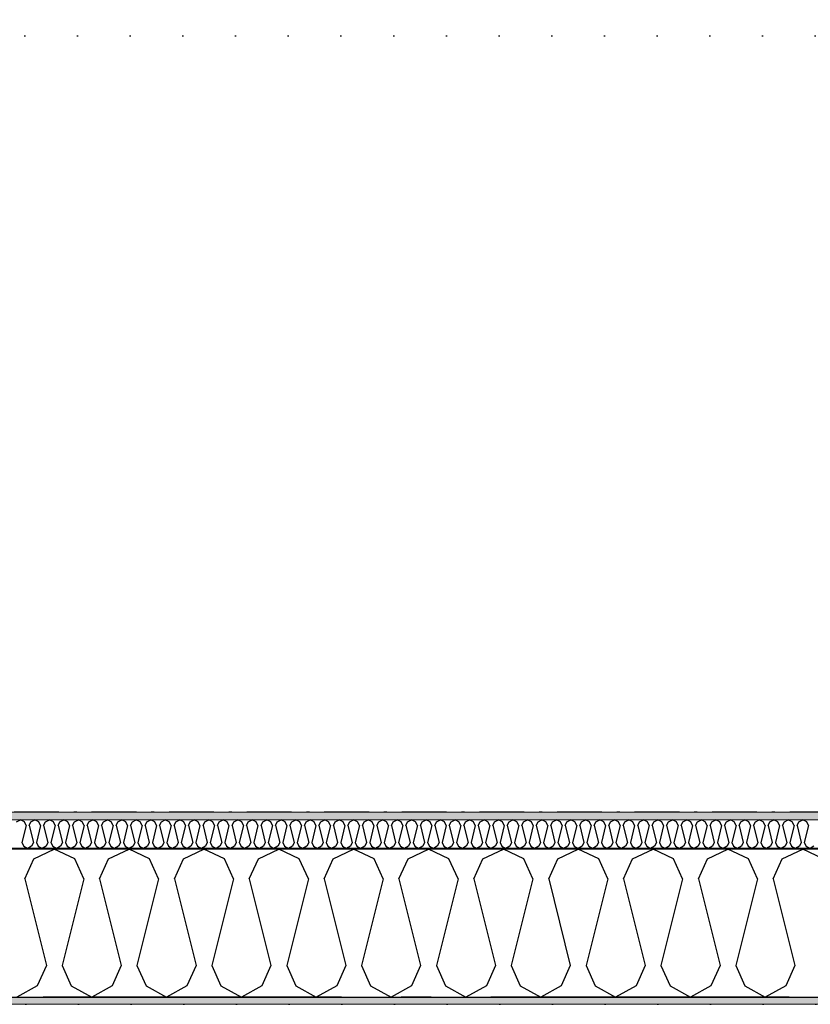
# Model space of a CAD drawing. Header units: millimetres. Extents: x -150 to 340869, y -1115 to 365939.
# Tile 44 of 193: x 291495 to 292821, y 347759 to 349408. Entities that reach past the tile are written whole.
import ezdxf
from ezdxf.enums import TextEntityAlignment as Align

# ---------------------------------------------------------------- set-up
doc = ezdxf.new("R2010")
doc.units = ezdxf.units.MM
doc.header["$LTSCALE"] = 0.5
doc.header["$MEASUREMENT"] = 0
for name, pattern in [('Akselinje', [1500, 1000, -200, 100, -200]), ('Over snittplan', [260, 150, -50, 10, -50]), ('PLINE', [0]), ('Tett prikk', [176.388884, 0, -176.388884])]:
    doc.linetypes.add(name, pattern=pattern)
for name, color, linetype in [('232- Ikke-bærende yttervegger (Skravur)(Nye konstruksjoner)', 7, 'Continuous'), ('232- Ikke-bærende yttervegger(Nye konstruksjoner)', 7, 'Continuous'), ('255- Gulvoverflate(Nye konstruksjoner)', 7, 'Continuous'), ('26-- Yttertak(Nye konstruksjoner)', 7, 'Continuous'), ('82-- Modullinjer(Nye konstruksjoner)', 7, 'Continuous')]:
    doc.layers.add(name, color=color, linetype=linetype)
doc.layers.add('235- Utvendig kledning og overflate(Nye konstruksjoner)', color=7, linetype='Continuous', lineweight=0)
doc.layers.add('236- Innvendig kledning og overflate(Nye konstruksjoner)', color=7, linetype='Continuous', lineweight=0)
doc.styles.add('GENERATED_STYLE_4', font='arial.ttf')
pattern_1 = [(0, (0, 0), (0, 43.30127), [0, -25]), (0, (12.5, 21.65), (0, 43.30127), [0, -25])]

# ---------------------------------------------------------------- blocks, each defined once
blk = doc.blocks.new('*X18')
at = {"layer": '232- Ikke-bærende yttervegger (Skravur)(Nye konstruksjoner)', "linetype": 'PLINE'}
for p, q in [((291490, 348064.5), (291496.7, 348067.7)), ((291503.3, 348064.5), (291496.7, 348067.7)), ((291514.3, 348064.5), (291521, 348067.7)), ((291527.6, 348064.5), (291521, 348067.7)), ((291538.6, 348064.5), (291545.2, 348067.7)), ((291551.9, 348064.5), (291545.2, 348067.7)), ((291562.9, 348064.5), (291569.5, 348067.7)), ((291576.2, 348064.5), (291569.5, 348067.7)), ((291587.2, 348064.5), (291593.8, 348067.7)), ((291600.4, 348064.5), (291593.8, 348067.7)), ((291611.5, 348064.5), (291618.1, 348067.7)), ((291624.7, 348064.5), (291618.1, 348067.7)), ((291635.7, 348064.5), (291642.4, 348067.7)), ((291649, 348064.5), (291642.4, 348067.7)), ((291660, 348064.5), (291666.6, 348067.7)), ((291673.3, 348064.5), (291666.6, 348067.7)), ((291684.3, 348064.5), (291690.9, 348067.7)), ((291697.6, 348064.5), (291690.9, 348067.7)), ((291708.6, 348064.5), (291715.2, 348067.7)), ((291721.8, 348064.5), (291715.2, 348067.7)), ((291732.9, 348064.5), (291739.5, 348067.7)), ((291746.1, 348064.5), (291739.5, 348067.7)), ((291757.1, 348064.5), (291763.8, 348067.7)), ((291770.4, 348064.5), (291763.8, 348067.7)), ((291781.4, 348064.5), (291788.1, 348067.7)), ((291794.7, 348064.5), (291788.1, 348067.7)), ((291805.7, 348064.5), (291812.3, 348067.7)), ((291819, 348064.5), (291812.3, 348067.7)), ((291830, 348064.5), (291836.6, 348067.7)), ((291843.2, 348064.5), (291836.6, 348067.7)), ((291854.3, 348064.5), (291860.9, 348067.7)), ((291867.5, 348064.5), (291860.9, 348067.7)), ((291878.5, 348064.5), (291885.2, 348067.7)), ((291891.8, 348064.5), (291885.2, 348067.7)), ((291902.8, 348064.5), (291909.5, 348067.7)), ((291916.1, 348064.5), (291909.5, 348067.7)), ((291927.1, 348064.5), (291933.7, 348067.7)), ((291940.4, 348064.5), (291933.7, 348067.7)), ((291951.4, 348064.5), (291958, 348067.7)), ((291964.7, 348064.5), (291958, 348067.7)), ((291975.7, 348064.5), (291982.3, 348067.7)), ((291988.9, 348064.5), (291982.3, 348067.7)), ((292000, 348064.5), (292006.6, 348067.7)), ((292013.2, 348064.5), (292006.6, 348067.7)), ((292024.2, 348064.5), (292030.9, 348067.7)), ((292037.5, 348064.5), (292030.9, 348067.7)), ((292048.5, 348064.5), (292055.1, 348067.7)), ((292061.8, 348064.5), (292055.1, 348067.7)), ((292072.8, 348064.5), (292079.4, 348067.7)), ((292086.1, 348064.5), (292079.4, 348067.7)), ((292097.1, 348064.5), (292103.7, 348067.7)), ((292110.3, 348064.5), (292103.7, 348067.7)), ((292121.4, 348064.5), (292128, 348067.7)), ((292134.6, 348064.5), (292128, 348067.7)), ((292145.6, 348064.5), (292152.3, 348067.7)), ((292158.9, 348064.5), (292152.3, 348067.7)), ((292169.9, 348064.5), (292176.6, 348067.7)), ((292183.2, 348064.5), (292176.6, 348067.7)), ((292194.2, 348064.5), (292200.8, 348067.7)), ((292207.5, 348064.5), (292200.8, 348067.7)), ((292218.5, 348064.5), (292225.1, 348067.7)), ((292231.7, 348064.5), (292225.1, 348067.7)), ((292242.8, 348064.5), (292249.4, 348067.7)), ((292256, 348064.5), (292249.4, 348067.7)), ((292267, 348064.5), (292273.7, 348067.7)), ((292280.3, 348064.5), (292273.7, 348067.7)), ((292291.3, 348064.5), (292298, 348067.7)), ((292304.6, 348064.5), (292298, 348067.7)), ((292315.6, 348064.5), (292322.2, 348067.7)), ((292328.9, 348064.5), (292322.2, 348067.7)), ((292339.9, 348064.5), (292346.5, 348067.7)), ((292353.2, 348064.5), (292346.5, 348067.7)), ((292364.2, 348064.5), (292370.8, 348067.7)), ((292377.4, 348064.5), (292370.8, 348067.7)), ((292388.5, 348064.5), (292395.1, 348067.7)), ((292401.7, 348064.5), (292395.1, 348067.7)), ((292412.7, 348064.5), (292419.4, 348067.7)), ((292426, 348064.5), (292419.4, 348067.7)), ((292437, 348064.5), (292443.6, 348067.7)), ((292450.3, 348064.5), (292443.6, 348067.7)), ((292461.3, 348064.5), (292467.9, 348067.7)), ((292474.6, 348064.5), (292467.9, 348067.7)), ((292485.6, 348064.5), (292492.2, 348067.7)), ((292498.8, 348064.5), (292492.2, 348067.7)), ((292509.9, 348064.5), (292516.5, 348067.7)), ((292523.1, 348064.5), (292516.5, 348067.7)), ((292534.1, 348064.5), (292540.8, 348067.7)), ((292547.4, 348064.5), (292540.8, 348067.7)), ((292558.4, 348064.5), (292565.1, 348067.7)), ((292571.7, 348064.5), (292565.1, 348067.7)), ((292582.7, 348064.5), (292589.3, 348067.7)), ((292596, 348064.5), (292589.3, 348067.7)), ((292607, 348064.5), (292613.6, 348067.7)), ((292620.2, 348064.5), (292613.6, 348067.7)), ((292631.3, 348064.5), (292637.9, 348067.7)), ((292644.5, 348064.5), (292637.9, 348067.7)), ((292655.5, 348064.5), (292662.2, 348067.7)), ((292668.8, 348064.5), (292662.2, 348067.7)), ((292679.8, 348064.5), (292686.5, 348067.7)), ((292693.1, 348064.5), (292686.5, 348067.7)), ((292704.1, 348064.5), (292710.7, 348067.7)), ((292717.4, 348064.5), (292710.7, 348067.7)), ((292728.4, 348064.5), (292735, 348067.7)), ((292741.7, 348064.5), (292735, 348067.7)), ((292752.7, 348064.5), (292759.3, 348067.7)), ((292765.9, 348064.5), (292759.3, 348067.7)), ((292777, 348064.5), (292783.6, 348067.7)), ((292790.2, 348064.5), (292783.6, 348067.7)), ((292801.2, 348064.5), (292807.9, 348067.7)), ((292814.5, 348064.5), (292807.9, 348067.7)), ((291506.3, 348058), (291499.2, 348029.9)), ((291506.3, 348058), (291503.3, 348064.5)), ((291511.4, 348058), (291514.3, 348064.5)), ((291511.4, 348058), (291518.4, 348029.9)), ((291530.5, 348058), (291523.5, 348029.9)), ((291530.5, 348058), (291527.6, 348064.5)), ((291535.6, 348058), (291538.6, 348064.5)), ((291535.6, 348058), (291542.7, 348029.9)), ((291554.8, 348058), (291547.8, 348029.9)), ((291554.8, 348058), (291551.9, 348064.5)), ((291559.9, 348058), (291562.9, 348064.5)), ((291559.9, 348058), (291567, 348029.9)), ((291579.1, 348058), (291572.1, 348029.9)), ((291579.1, 348058), (291576.2, 348064.5)), ((291584.2, 348058), (291587.2, 348064.5)), ((291584.2, 348058), (291591.3, 348029.9)), ((291603.4, 348058), (291596.4, 348029.9)), ((291603.4, 348058), (291600.4, 348064.5)), ((291608.5, 348058), (291611.5, 348064.5)), ((291608.5, 348058), (291615.5, 348029.9)), ((291627.7, 348058), (291620.6, 348029.9)), ((291627.7, 348058), (291624.7, 348064.5)), ((291632.8, 348058), (291635.7, 348064.5)), ((291632.8, 348058), (291639.8, 348029.9)), ((291652, 348058), (291644.9, 348029.9)), ((291652, 348058), (291649, 348064.5)), ((291657.1, 348058), (291660, 348064.5)), ((291657.1, 348058), (291664.1, 348029.9)), ((291676.2, 348058), (291669.2, 348029.9)), ((291676.2, 348058), (291673.3, 348064.5)), ((291681.3, 348058), (291684.3, 348064.5)), ((291681.3, 348058), (291688.4, 348029.9)), ((291700.5, 348058), (291693.5, 348029.9)), ((291700.5, 348058), (291697.6, 348064.5)), ((291705.6, 348058), (291708.6, 348064.5)), ((291705.6, 348058), (291712.7, 348029.9)), ((291724.8, 348058), (291717.8, 348029.9)), ((291724.8, 348058), (291721.8, 348064.5)), ((291729.9, 348058), (291732.9, 348064.5)), ((291729.9, 348058), (291736.9, 348029.9)), ((291749.1, 348058), (291742, 348029.9)), ((291749.1, 348058), (291746.1, 348064.5)), ((291754.2, 348058), (291757.1, 348064.5)), ((291754.2, 348058), (291761.2, 348029.9)), ((291773.4, 348058), (291766.3, 348029.9)), ((291773.4, 348058), (291770.4, 348064.5)), ((291778.5, 348058), (291781.4, 348064.5)), ((291778.5, 348058), (291785.5, 348029.9)), ((291797.6, 348058), (291790.6, 348029.9)), ((291797.6, 348058), (291794.7, 348064.5)), ((291802.7, 348058), (291805.7, 348064.5)), ((291802.7, 348058), (291809.8, 348029.9)), ((291821.9, 348058), (291814.9, 348029.9)), ((291821.9, 348058), (291819, 348064.5)), ((291827, 348058), (291830, 348064.5)), ((291827, 348058), (291834.1, 348029.9)), ((291846.2, 348058), (291839.2, 348029.9)), ((291846.2, 348058), (291843.2, 348064.5)), ((291851.3, 348058), (291854.3, 348064.5)), ((291851.3, 348058), (291858.3, 348029.9)), ((291870.5, 348058), (291863.4, 348029.9)), ((291870.5, 348058), (291867.5, 348064.5)), ((291875.6, 348058), (291878.5, 348064.5)), ((291875.6, 348058), (291882.6, 348029.9)), ((291894.8, 348058), (291887.7, 348029.9)), ((291894.8, 348058), (291891.8, 348064.5)), ((291899.9, 348058), (291902.8, 348064.5)), ((291899.9, 348058), (291906.9, 348029.9)), ((291919, 348058), (291912, 348029.9)), ((291919, 348058), (291916.1, 348064.5)), ((291924.1, 348058), (291927.1, 348064.5)), ((291924.1, 348058), (291931.2, 348029.9)), ((291943.3, 348058), (291936.3, 348029.9)), ((291943.3, 348058), (291940.4, 348064.5)), ((291948.4, 348058), (291951.4, 348064.5)), ((291948.4, 348058), (291955.5, 348029.9)), ((291967.6, 348058), (291960.6, 348029.9)), ((291967.6, 348058), (291964.7, 348064.5)), ((291972.7, 348058), (291975.7, 348064.5)), ((291972.7, 348058), (291979.8, 348029.9)), ((291991.9, 348058), (291984.9, 348029.9)), ((291991.9, 348058), (291988.9, 348064.5)), ((291997, 348058), (292000, 348064.5)), ((291997, 348058), (292004, 348029.9)), ((292016.2, 348058), (292009.1, 348029.9)), ((292016.2, 348058), (292013.2, 348064.5)), ((292021.3, 348058), (292024.2, 348064.5)), ((292021.3, 348058), (292028.3, 348029.9)), ((292040.5, 348058), (292033.4, 348029.9)), ((292040.5, 348058), (292037.5, 348064.5)), ((292045.6, 348058), (292048.5, 348064.5)), ((292045.6, 348058), (292052.6, 348029.9)), ((292064.7, 348058), (292057.7, 348029.9)), ((292064.7, 348058), (292061.8, 348064.5)), ((292069.8, 348058), (292072.8, 348064.5)), ((292069.8, 348058), (292076.9, 348029.9)), ((292089, 348058), (292082, 348029.9)), ((292089, 348058), (292086.1, 348064.5)), ((292094.1, 348058), (292097.1, 348064.5)), ((292094.1, 348058), (292101.2, 348029.9)), ((292113.3, 348058), (292106.3, 348029.9)), ((292113.3, 348058), (292110.3, 348064.5)), ((292118.4, 348058), (292121.4, 348064.5)), ((292118.4, 348058), (292125.4, 348029.9)), ((292137.6, 348058), (292130.5, 348029.9)), ((292137.6, 348058), (292134.6, 348064.5)), ((292142.7, 348058), (292145.6, 348064.5)), ((292142.7, 348058), (292149.7, 348029.9)), ((292161.9, 348058), (292154.8, 348029.9)), ((292161.9, 348058), (292158.9, 348064.5)), ((292167, 348058), (292169.9, 348064.5)), ((292167, 348058), (292174, 348029.9)), ((292186.1, 348058), (292179.1, 348029.9)), ((292186.1, 348058), (292183.2, 348064.5)), ((292191.2, 348058), (292194.2, 348064.5)), ((292191.2, 348058), (292198.3, 348029.9)), ((292210.4, 348058), (292203.4, 348029.9)), ((292210.4, 348058), (292207.5, 348064.5)), ((292215.5, 348058), (292218.5, 348064.5)), ((292215.5, 348058), (292222.6, 348029.9)), ((292234.7, 348058), (292227.7, 348029.9)), ((292234.7, 348058), (292231.7, 348064.5)), ((292239.8, 348058), (292242.8, 348064.5)), ((292239.8, 348058), (292246.8, 348029.9)), ((292259, 348058), (292251.9, 348029.9)), ((292259, 348058), (292256, 348064.5)), ((292264.1, 348058), (292267, 348064.5)), ((292264.1, 348058), (292271.1, 348029.9)), ((292283.3, 348058), (292276.2, 348029.9)), ((292283.3, 348058), (292280.3, 348064.5)), ((292288.4, 348058), (292291.3, 348064.5)), ((292288.4, 348058), (292295.4, 348029.9)), ((292307.5, 348058), (292300.5, 348029.9)), ((292307.5, 348058), (292304.6, 348064.5)), ((292312.6, 348058), (292315.6, 348064.5)), ((292312.6, 348058), (292319.7, 348029.9)), ((292331.8, 348058), (292324.8, 348029.9)), ((292331.8, 348058), (292328.9, 348064.5)), ((292336.9, 348058), (292339.9, 348064.5)), ((292336.9, 348058), (292344, 348029.9)), ((292356.1, 348058), (292349.1, 348029.9)), ((292356.1, 348058), (292353.2, 348064.5)), ((292361.2, 348058), (292364.2, 348064.5)), ((292361.2, 348058), (292368.3, 348029.9)), ((292380.4, 348058), (292373.4, 348029.9)), ((292380.4, 348058), (292377.4, 348064.5)), ((292385.5, 348058), (292388.5, 348064.5)), ((292385.5, 348058), (292392.5, 348029.9)), ((292404.7, 348058), (292397.6, 348029.9)), ((292404.7, 348058), (292401.7, 348064.5)), ((292409.8, 348058), (292412.7, 348064.5)), ((292409.8, 348058), (292416.8, 348029.9)), ((292429, 348058), (292421.9, 348029.9)), ((292429, 348058), (292426, 348064.5)), ((292434.1, 348058), (292437, 348064.5)), ((292434.1, 348058), (292441.1, 348029.9)), ((292453.2, 348058), (292446.2, 348029.9)), ((292453.2, 348058), (292450.3, 348064.5)), ((292458.3, 348058), (292461.3, 348064.5)), ((292458.3, 348058), (292465.4, 348029.9)), ((292477.5, 348058), (292470.5, 348029.9)), ((292477.5, 348058), (292474.6, 348064.5)), ((292482.6, 348058), (292485.6, 348064.5)), ((292482.6, 348058), (292489.7, 348029.9)), ((292501.8, 348058), (292494.8, 348029.9)), ((292501.8, 348058), (292498.8, 348064.5)), ((292506.9, 348058), (292509.9, 348064.5)), ((292506.9, 348058), (292513.9, 348029.9)), ((292526.1, 348058), (292519, 348029.9)), ((292526.1, 348058), (292523.1, 348064.5)), ((292531.2, 348058), (292534.1, 348064.5)), ((292531.2, 348058), (292538.2, 348029.9)), ((292550.4, 348058), (292543.3, 348029.9)), ((292550.4, 348058), (292547.4, 348064.5)), ((292555.5, 348058), (292558.4, 348064.5)), ((292555.5, 348058), (292562.5, 348029.9)), ((292574.6, 348058), (292567.6, 348029.9)), ((292574.6, 348058), (292571.7, 348064.5)), ((292579.7, 348058), (292582.7, 348064.5)), ((292579.7, 348058), (292586.8, 348029.9)), ((292598.9, 348058), (292591.9, 348029.9)), ((292598.9, 348058), (292596, 348064.5)), ((292604, 348058), (292607, 348064.5)), ((292604, 348058), (292611.1, 348029.9)), ((292623.2, 348058), (292616.2, 348029.9)), ((292623.2, 348058), (292620.2, 348064.5)), ((292628.3, 348058), (292631.3, 348064.5)), ((292628.3, 348058), (292635.3, 348029.9)), ((292647.5, 348058), (292640.4, 348029.9)), ((292647.5, 348058), (292644.5, 348064.5)), ((292652.6, 348058), (292655.5, 348064.5)), ((292652.6, 348058), (292659.6, 348029.9)), ((292671.8, 348058), (292664.7, 348029.9)), ((292671.8, 348058), (292668.8, 348064.5)), ((292676.9, 348058), (292679.8, 348064.5)), ((292676.9, 348058), (292683.9, 348029.9)), ((292696, 348058), (292689, 348029.9)), ((292696, 348058), (292693.1, 348064.5)), ((292701.1, 348058), (292704.1, 348064.5)), ((292701.1, 348058), (292708.2, 348029.9)), ((292720.3, 348058), (292713.3, 348029.9)), ((292720.3, 348058), (292717.4, 348064.5)), ((292725.4, 348058), (292728.4, 348064.5)), ((292725.4, 348058), (292732.5, 348029.9)), ((292744.6, 348058), (292737.6, 348029.9)), ((292744.6, 348058), (292741.7, 348064.5)), ((292749.7, 348058), (292752.7, 348064.5)), ((292749.7, 348058), (292756.8, 348029.9)), ((292768.9, 348058), (292761.9, 348029.9)), ((292768.9, 348058), (292765.9, 348064.5)), ((292774, 348058), (292777, 348064.5)), ((292774, 348058), (292781, 348029.9)), ((292793.2, 348058), (292786.1, 348029.9)), ((292793.2, 348058), (292790.2, 348064.5)), ((292798.3, 348058), (292801.2, 348064.5)), ((292798.3, 348058), (292805.3, 348029.9)), ((292817.5, 348058), (292810.4, 348029.9)), ((292817.5, 348058), (292814.5, 348064.5)), ((291499.2, 348029.9), (291502.2, 348023.4)), ((291502.2, 348023.4), (291508.8, 348019.7)), ((291515.4, 348023.4), (291508.8, 348019.7)), ((291518.4, 348029.9), (291515.4, 348023.4)), ((291523.5, 348029.9), (291526.5, 348023.4)), ((291526.5, 348023.4), (291533.1, 348019.7)), ((291539.7, 348023.4), (291533.1, 348019.7)), ((291542.7, 348029.9), (291539.7, 348023.4)), ((291547.8, 348029.9), (291550.7, 348023.4)), ((291550.7, 348023.4), (291557.4, 348019.7)), ((291564, 348023.4), (291557.4, 348019.7)), ((291567, 348029.9), (291564, 348023.4)), ((291572.1, 348029.9), (291575, 348023.4)), ((291575, 348023.4), (291581.7, 348019.7)), ((291588.3, 348023.4), (291581.7, 348019.7)), ((291591.3, 348029.9), (291588.3, 348023.4)), ((291596.4, 348029.9), (291599.3, 348023.4)), ((291599.3, 348023.4), (291605.9, 348019.7)), ((291612.6, 348023.4), (291605.9, 348019.7)), ((291615.5, 348029.9), (291612.6, 348023.4)), ((291620.6, 348029.9), (291623.6, 348023.4)), ((291623.6, 348023.4), (291630.2, 348019.7)), ((291636.9, 348023.4), (291630.2, 348019.7)), ((291639.8, 348029.9), (291636.9, 348023.4)), ((291644.9, 348029.9), (291647.9, 348023.4)), ((291647.9, 348023.4), (291654.5, 348019.7)), ((291661.1, 348023.4), (291654.5, 348019.7)), ((291664.1, 348029.9), (291661.1, 348023.4)), ((291669.2, 348029.9), (291672.2, 348023.4)), ((291672.2, 348023.4), (291678.8, 348019.7)), ((291685.4, 348023.4), (291678.8, 348019.7)), ((291688.4, 348029.9), (291685.4, 348023.4)), ((291693.5, 348029.9), (291696.4, 348023.4)), ((291696.4, 348023.4), (291703.1, 348019.7)), ((291709.7, 348023.4), (291703.1, 348019.7)), ((291712.7, 348029.9), (291709.7, 348023.4)), ((291717.8, 348029.9), (291720.7, 348023.4)), ((291720.7, 348023.4), (291727.3, 348019.7)), ((291734, 348023.4), (291727.3, 348019.7)), ((291736.9, 348029.9), (291734, 348023.4)), ((291742, 348029.9), (291745, 348023.4)), ((291745, 348023.4), (291751.6, 348019.7)), ((291758.3, 348023.4), (291751.6, 348019.7)), ((291761.2, 348029.9), (291758.3, 348023.4)), ((291766.3, 348029.9), (291769.3, 348023.4)), ((291769.3, 348023.4), (291775.9, 348019.7)), ((291782.5, 348023.4), (291775.9, 348019.7)), ((291785.5, 348029.9), (291782.5, 348023.4)), ((291790.6, 348029.9), (291793.6, 348023.4)), ((291793.6, 348023.4), (291800.2, 348019.7)), ((291806.8, 348023.4), (291800.2, 348019.7)), ((291809.8, 348029.9), (291806.8, 348023.4)), ((291814.9, 348029.9), (291817.8, 348023.4)), ((291817.8, 348023.4), (291824.5, 348019.7)), ((291831.1, 348023.4), (291824.5, 348019.7)), ((291834.1, 348029.9), (291831.1, 348023.4)), ((291839.2, 348029.9), (291842.1, 348023.4)), ((291842.1, 348023.4), (291848.8, 348019.7)), ((291855.4, 348023.4), (291848.8, 348019.7)), ((291858.3, 348029.9), (291855.4, 348023.4)), ((291863.4, 348029.9), (291866.4, 348023.4)), ((291866.4, 348023.4), (291873, 348019.7)), ((291879.7, 348023.4), (291873, 348019.7)), ((291882.6, 348029.9), (291879.7, 348023.4)), ((291887.7, 348029.9), (291890.7, 348023.4)), ((291890.7, 348023.4), (291897.3, 348019.7)), ((291903.9, 348023.4), (291897.3, 348019.7)), ((291906.9, 348029.9), (291903.9, 348023.4)), ((291912, 348029.9), (291915, 348023.4)), ((291915, 348023.4), (291921.6, 348019.7)), ((291928.2, 348023.4), (291921.6, 348019.7)), ((291931.2, 348029.9), (291928.2, 348023.4)), ((291936.3, 348029.9), (291939.2, 348023.4)), ((291939.2, 348023.4), (291945.9, 348019.7)), ((291952.5, 348023.4), (291945.9, 348019.7)), ((291955.5, 348029.9), (291952.5, 348023.4)), ((291960.6, 348029.9), (291963.5, 348023.4)), ((291963.5, 348023.4), (291970.2, 348019.7)), ((291976.8, 348023.4), (291970.2, 348019.7)), ((291979.8, 348029.9), (291976.8, 348023.4)), ((291984.9, 348029.9), (291987.8, 348023.4)), ((291987.8, 348023.4), (291994.4, 348019.7)), ((292001.1, 348023.4), (291994.4, 348019.7)), ((292004, 348029.9), (292001.1, 348023.4)), ((292009.1, 348029.9), (292012.1, 348023.4)), ((292012.1, 348023.4), (292018.7, 348019.7)), ((292025.4, 348023.4), (292018.7, 348019.7)), ((292028.3, 348029.9), (292025.4, 348023.4)), ((292033.4, 348029.9), (292036.4, 348023.4)), ((292036.4, 348023.4), (292043, 348019.7)), ((292049.6, 348023.4), (292043, 348019.7)), ((292052.6, 348029.9), (292049.6, 348023.4)), ((292057.7, 348029.9), (292060.7, 348023.4)), ((292060.7, 348023.4), (292067.3, 348019.7)), ((292073.9, 348023.4), (292067.3, 348019.7)), ((292076.9, 348029.9), (292073.9, 348023.4)), ((292082, 348029.9), (292084.9, 348023.4)), ((292084.9, 348023.4), (292091.6, 348019.7)), ((292098.2, 348023.4), (292091.6, 348019.7)), ((292101.2, 348029.9), (292098.2, 348023.4)), ((292106.3, 348029.9), (292109.2, 348023.4)), ((292109.2, 348023.4), (292115.8, 348019.7)), ((292122.5, 348023.4), (292115.8, 348019.7)), ((292125.4, 348029.9), (292122.5, 348023.4)), ((292130.5, 348029.9), (292133.5, 348023.4)), ((292133.5, 348023.4), (292140.1, 348019.7)), ((292146.8, 348023.4), (292140.1, 348019.7)), ((292149.7, 348029.9), (292146.8, 348023.4)), ((292154.8, 348029.9), (292157.8, 348023.4)), ((292157.8, 348023.4), (292164.4, 348019.7)), ((292171, 348023.4), (292164.4, 348019.7)), ((292174, 348029.9), (292171, 348023.4)), ((292179.1, 348029.9), (292182.1, 348023.4)), ((292182.1, 348023.4), (292188.7, 348019.7)), ((292195.3, 348023.4), (292188.7, 348019.7)), ((292198.3, 348029.9), (292195.3, 348023.4)), ((292203.4, 348029.9), (292206.3, 348023.4)), ((292206.3, 348023.4), (292213, 348019.7)), ((292219.6, 348023.4), (292213, 348019.7)), ((292222.6, 348029.9), (292219.6, 348023.4)), ((292227.7, 348029.9), (292230.6, 348023.4)), ((292230.6, 348023.4), (292237.3, 348019.7)), ((292243.9, 348023.4), (292237.3, 348019.7)), ((292246.8, 348029.9), (292243.9, 348023.4)), ((292251.9, 348029.9), (292254.9, 348023.4)), ((292254.9, 348023.4), (292261.5, 348019.7)), ((292268.2, 348023.4), (292261.5, 348019.7)), ((292271.1, 348029.9), (292268.2, 348023.4)), ((292276.2, 348029.9), (292279.2, 348023.4)), ((292279.2, 348023.4), (292285.8, 348019.7)), ((292292.4, 348023.4), (292285.8, 348019.7)), ((292295.4, 348029.9), (292292.4, 348023.4)), ((292300.5, 348029.9), (292303.5, 348023.4)), ((292303.5, 348023.4), (292310.1, 348019.7)), ((292316.7, 348023.4), (292310.1, 348019.7)), ((292319.7, 348029.9), (292316.7, 348023.4)), ((292324.8, 348029.9), (292327.7, 348023.4)), ((292327.7, 348023.4), (292334.4, 348019.7)), ((292341, 348023.4), (292334.4, 348019.7)), ((292344, 348029.9), (292341, 348023.4)), ((292349.1, 348029.9), (292352, 348023.4)), ((292352, 348023.4), (292358.7, 348019.7)), ((292365.3, 348023.4), (292358.7, 348019.7)), ((292368.3, 348029.9), (292365.3, 348023.4)), ((292373.4, 348029.9), (292376.3, 348023.4)), ((292376.3, 348023.4), (292382.9, 348019.7)), ((292389.6, 348023.4), (292382.9, 348019.7)), ((292392.5, 348029.9), (292389.6, 348023.4)), ((292397.6, 348029.9), (292400.6, 348023.4)), ((292400.6, 348023.4), (292407.2, 348019.7)), ((292413.9, 348023.4), (292407.2, 348019.7)), ((292416.8, 348029.9), (292413.9, 348023.4)), ((292421.9, 348029.9), (292424.9, 348023.4)), ((292424.9, 348023.4), (292431.5, 348019.7)), ((292438.1, 348023.4), (292431.5, 348019.7)), ((292441.1, 348029.9), (292438.1, 348023.4)), ((292446.2, 348029.9), (292449.2, 348023.4)), ((292449.2, 348023.4), (292455.8, 348019.7)), ((292462.4, 348023.4), (292455.8, 348019.7)), ((292465.4, 348029.9), (292462.4, 348023.4)), ((292470.5, 348029.9), (292473.4, 348023.4)), ((292473.4, 348023.4), (292480.1, 348019.7)), ((292486.7, 348023.4), (292480.1, 348019.7)), ((292489.7, 348029.9), (292486.7, 348023.4)), ((292494.8, 348029.9), (292497.7, 348023.4)), ((292497.7, 348023.4), (292504.3, 348019.7)), ((292511, 348023.4), (292504.3, 348019.7)), ((292513.9, 348029.9), (292511, 348023.4)), ((292519, 348029.9), (292522, 348023.4)), ((292522, 348023.4), (292528.6, 348019.7)), ((292535.3, 348023.4), (292528.6, 348019.7)), ((292538.2, 348029.9), (292535.3, 348023.4)), ((292543.3, 348029.9), (292546.3, 348023.4)), ((292546.3, 348023.4), (292552.9, 348019.7)), ((292559.5, 348023.4), (292552.9, 348019.7)), ((292562.5, 348029.9), (292559.5, 348023.4)), ((292567.6, 348029.9), (292570.6, 348023.4)), ((292570.6, 348023.4), (292577.2, 348019.7)), ((292583.8, 348023.4), (292577.2, 348019.7)), ((292586.8, 348029.9), (292583.8, 348023.4)), ((292591.9, 348029.9), (292594.8, 348023.4)), ((292594.8, 348023.4), (292601.5, 348019.7)), ((292608.1, 348023.4), (292601.5, 348019.7)), ((292611.1, 348029.9), (292608.1, 348023.4)), ((292616.2, 348029.9), (292619.1, 348023.4)), ((292619.1, 348023.4), (292625.8, 348019.7)), ((292632.4, 348023.4), (292625.8, 348019.7)), ((292635.3, 348029.9), (292632.4, 348023.4)), ((292640.4, 348029.9), (292643.4, 348023.4)), ((292643.4, 348023.4), (292650, 348019.7)), ((292656.7, 348023.4), (292650, 348019.7)), ((292659.6, 348029.9), (292656.7, 348023.4)), ((292664.7, 348029.9), (292667.7, 348023.4)), ((292667.7, 348023.4), (292674.3, 348019.7)), ((292680.9, 348023.4), (292674.3, 348019.7)), ((292683.9, 348029.9), (292680.9, 348023.4)), ((292689, 348029.9), (292692, 348023.4)), ((292692, 348023.4), (292698.6, 348019.7)), ((292705.2, 348023.4), (292698.6, 348019.7)), ((292708.2, 348029.9), (292705.2, 348023.4)), ((292713.3, 348029.9), (292716.2, 348023.4)), ((292716.2, 348023.4), (292722.9, 348019.7)), ((292729.5, 348023.4), (292722.9, 348019.7)), ((292732.5, 348029.9), (292729.5, 348023.4)), ((292737.6, 348029.9), (292740.5, 348023.4)), ((292740.5, 348023.4), (292747.2, 348019.7)), ((292753.8, 348023.4), (292747.2, 348019.7)), ((292756.8, 348029.9), (292753.8, 348023.4)), ((292761.9, 348029.9), (292764.8, 348023.4)), ((292764.8, 348023.4), (292771.4, 348019.7)), ((292778.1, 348023.4), (292771.4, 348019.7)), ((292781, 348029.9), (292778.1, 348023.4)), ((292786.1, 348029.9), (292789.1, 348023.4)), ((292789.1, 348023.4), (292795.7, 348019.7)), ((292802.4, 348023.4), (292795.7, 348019.7)), ((292805.3, 348029.9), (292802.4, 348023.4)), ((292810.4, 348029.9), (292813.4, 348023.4)), ((292813.4, 348023.4), (292820, 348019.7)), ((292826.6, 348023.4), (292820, 348019.7))]:
    blk.add_line(p, q, dxfattribs=at)
blk = doc.blocks.new('*X20')
at = {"layer": '232- Ikke-bærende yttervegger (Skravur)(Nye konstruksjoner)', "linetype": 'PLINE'}
for p, q in [((291519.1, 348002.5), (291553.3, 348018.7)), ((291587.6, 348002.5), (291553.3, 348018.7)), ((291644.5, 348002.5), (291678.8, 348018.7)), ((291713, 348002.5), (291678.8, 348018.7)), ((291770, 348002.5), (291804.2, 348018.7)), ((291838.5, 348002.5), (291804.2, 348018.7)), ((291895.4, 348002.5), (291929.7, 348018.7)), ((291964, 348002.5), (291929.7, 348018.7)), ((292020.9, 348002.5), (292055.1, 348018.7)), ((292089.4, 348002.5), (292055.1, 348018.7)), ((292146.3, 348002.5), (292180.6, 348018.7)), ((292214.9, 348002.5), (292180.6, 348018.7)), ((292271.8, 348002.5), (292306.1, 348018.7)), ((292340.3, 348002.5), (292306.1, 348018.7)), ((292397.2, 348002.5), (292431.5, 348018.7)), ((292465.8, 348002.5), (292431.5, 348018.7)), ((292522.7, 348002.5), (292557, 348018.7)), ((292591.2, 348002.5), (292557, 348018.7)), ((292648.2, 348002.5), (292682.4, 348018.7)), ((292716.7, 348002.5), (292682.4, 348018.7)), ((292773.6, 348002.5), (292807.9, 348018.7)), ((292842.1, 348002.5), (292807.9, 348018.7)), ((291503.8, 347968.9), (291519.1, 348002.5)), ((291602.9, 347968.9), (291587.6, 348002.5)), ((291629.2, 347968.9), (291644.5, 348002.5)), ((291728.3, 347968.9), (291713, 348002.5)), ((291754.7, 347968.9), (291770, 348002.5)), ((291853.8, 347968.9), (291838.5, 348002.5)), ((291880.1, 347968.9), (291895.4, 348002.5)), ((291979.2, 347968.9), (291964, 348002.5)), ((292005.6, 347968.9), (292020.9, 348002.5)), ((292104.7, 347968.9), (292089.4, 348002.5)), ((292131.1, 347968.9), (292146.3, 348002.5)), ((292230.1, 347968.9), (292214.9, 348002.5)), ((292256.5, 347968.9), (292271.8, 348002.5)), ((292355.6, 347968.9), (292340.3, 348002.5)), ((292382, 347968.9), (292397.2, 348002.5)), ((292481.1, 347968.9), (292465.8, 348002.5)), ((292507.4, 347968.9), (292522.7, 348002.5)), ((292606.5, 347968.9), (292591.2, 348002.5)), ((292632.9, 347968.9), (292648.2, 348002.5)), ((292732, 347968.9), (292716.7, 348002.5)), ((292758.3, 347968.9), (292773.6, 348002.5)), ((291503.8, 347968.9), (291540.2, 347823.4)), ((291602.9, 347968.9), (291566.5, 347823.4)), ((291629.2, 347968.9), (291665.6, 347823.4)), ((291728.3, 347968.9), (291692, 347823.4)), ((291754.7, 347968.9), (291791.1, 347823.4)), ((291853.8, 347968.9), (291817.4, 347823.4)), ((291880.1, 347968.9), (291916.5, 347823.4)), ((291979.2, 347968.9), (291942.9, 347823.4)), ((292005.6, 347968.9), (292042, 347823.4)), ((292104.7, 347968.9), (292068.3, 347823.4)), ((292131.1, 347968.9), (292167.4, 347823.4)), ((292230.1, 347968.9), (292193.8, 347823.4)), ((292256.5, 347968.9), (292292.9, 347823.4)), ((292355.6, 347968.9), (292319.2, 347823.4)), ((292382, 347968.9), (292418.3, 347823.4)), ((292481.1, 347968.9), (292444.7, 347823.4)), ((292507.4, 347968.9), (292543.8, 347823.4)), ((292606.5, 347968.9), (292570.1, 347823.4)), ((292632.9, 347968.9), (292669.2, 347823.4)), ((292732, 347968.9), (292695.6, 347823.4)), ((292758.3, 347968.9), (292794.7, 347823.4)), ((291540.2, 347823.4), (291524.9, 347789.8)), ((291566.5, 347823.4), (291581.8, 347789.8)), ((291665.6, 347823.4), (291650.3, 347789.8)), ((291692, 347823.4), (291707.3, 347789.8)), ((291791.1, 347823.4), (291775.8, 347789.8)), ((291817.4, 347823.4), (291832.7, 347789.8)), ((291916.5, 347823.4), (291901.2, 347789.8)), ((291942.9, 347823.4), (291958.2, 347789.8)), ((292042, 347823.4), (292026.7, 347789.8)), ((292068.3, 347823.4), (292083.6, 347789.8)), ((292167.4, 347823.4), (292152.1, 347789.8)), ((292193.8, 347823.4), (292209.1, 347789.8)), ((292292.9, 347823.4), (292277.6, 347789.8)), ((292319.2, 347823.4), (292334.5, 347789.8)), ((292418.3, 347823.4), (292403, 347789.8)), ((292444.7, 347823.4), (292460, 347789.8)), ((292543.8, 347823.4), (292528.5, 347789.8)), ((292570.1, 347823.4), (292585.4, 347789.8)), ((292669.2, 347823.4), (292653.9, 347789.8)), ((292695.6, 347823.4), (292710.9, 347789.8)), ((292794.7, 347823.4), (292779.4, 347789.8)), ((291524.9, 347789.8), (291490.6, 347770.7)), ((291581.8, 347789.8), (291616.1, 347770.7)), ((291650.3, 347789.8), (291616.1, 347770.7)), ((291707.3, 347789.8), (291741.5, 347770.7)), ((291775.8, 347789.8), (291741.5, 347770.7)), ((291832.7, 347789.8), (291867, 347770.7)), ((291901.2, 347789.8), (291867, 347770.7)), ((291958.2, 347789.8), (291992.4, 347770.7)), ((292026.7, 347789.8), (291992.4, 347770.7)), ((292083.6, 347789.8), (292117.9, 347770.7)), ((292152.1, 347789.8), (292117.9, 347770.7)), ((292209.1, 347789.8), (292243.3, 347770.7)), ((292277.6, 347789.8), (292243.3, 347770.7)), ((292334.5, 347789.8), (292368.8, 347770.7)), ((292403, 347789.8), (292368.8, 347770.7)), ((292460, 347789.8), (292494.2, 347770.7)), ((292528.5, 347789.8), (292494.2, 347770.7)), ((292585.4, 347789.8), (292619.7, 347770.7)), ((292653.9, 347789.8), (292619.7, 347770.7)), ((292710.9, 347789.8), (292745.1, 347770.7)), ((292779.4, 347789.8), (292745.1, 347770.7))]:
    blk.add_line(p, q, dxfattribs=at)
blk = doc.blocks.new('Standard grid marker[5]', base_point=(305734.8, 347770.7))
at = {"layer": '82-- Modullinjer(Nye konstruksjoner)', "linetype": 'Akselinje'}
blk.add_line((305534.8, 347770.7), (271734.8, 347770.7), dxfattribs=at)
at = {"layer": '82-- Modullinjer(Nye konstruksjoner)', "style": 'GENERATED_STYLE_4'}
for tag, p in [('AC_MarkerText_1_1', (271409.8, 347824.4)), ('AC_MarkerText_1_0', (305859.8, 347824.4))]:
    blk.add_attdef(tag, text='', height=100, rotation=360, dxfattribs=at).set_placement(p, align=Align.TOP_CENTER)

msp = doc.modelspace()

# ---------------------------------------------------------------- hatches: boundary and pattern name
at = {"layer": '232- Ikke-bærende yttervegger (Skravur)(Nye konstruksjoner)', "linetype": 'Continuous'}
h = msp.add_hatch(dxfattribs=at)
h.set_pattern_fill('Prikker_tett', color=256, style=0, pattern_type=2)
h.set_pattern_definition(pattern_1)
h.paths.add_polyline_path([(302741, 348080.7), (277911, 348080.7), (277911, 348067.7), (302741, 348067.7)])
msp.add_hatch(color=256, dxfattribs=at).paths.add_polyline_path([(302802, 348019.7), (277850, 348019.7), (277850, 348018.7), (302802, 348018.7)])
h = msp.add_hatch(dxfattribs=at)
h.set_pattern_fill('Prikker_tett', color=256, style=0, pattern_type=2)
h.set_pattern_definition(pattern_1)
h.paths.add_polyline_path([(303051, 347770.7), (277601, 347770.7), (277601, 347758.7), (303051, 347758.7)])

# ---------------------------------------------------------------- linework, layer by layer
at = {"layer": '232- Ikke-bærende yttervegger(Nye konstruksjoner)', "linetype": 'PLINE'}
for p, q in [((302803, 348018.7), (277850, 348018.7)), ((302802, 348019.7), (277898, 348019.7)), ((277849, 347770.7), (302803, 347770.7))]:
    msp.add_line(p, q, dxfattribs=at)
at = {"layer": '232- Ikke-bærende yttervegger(Nye konstruksjoner)', "linetype": 'Over snittplan', "flags": 128}
msp.add_lwpolyline([(302741, 348080.7), (277911, 348080.7)], dxfattribs=at)
at = {"layer": '235- Utvendig kledning og overflate(Nye konstruksjoner)', "linetype": 'PLINE'}
msp.add_line((277601, 347758.7), (303051, 347758.7), dxfattribs=at)
at = {"layer": '236- Innvendig kledning og overflate(Nye konstruksjoner)', "linetype": 'PLINE'}
msp.add_line((302754, 348067.7), (277911, 348067.7), dxfattribs=at)
at = {"layer": '236- Innvendig kledning og overflate(Nye konstruksjoner)', "linetype": 'PLINE', "flags": 128}
msp.add_lwpolyline([(302741, 348080.7), (277911, 348080.7)], dxfattribs=at)
at = {"layer": '255- Gulvoverflate(Nye konstruksjoner)', "linetype": 'PLINE', "flags": 128}
msp.add_lwpolyline([(277601, 349570.7), (277601, 347770.7), (285893, 347770.7), (294243, 347770.7), (303051, 347770.7), (303051, 349570.7), (303051, 358690.6), (277601, 358690.6), (277601, 354890.6)], close=True, dxfattribs=at)
at = {"layer": '26-- Yttertak(Nye konstruksjoner)', "linetype": 'Tett prikk', "flags": 128}
msp.add_lwpolyline([(294153, 349380.7), (289976, 349380.7), (289976, 347758.7), (294153, 347758.7)], close=True, dxfattribs=at)

# ---------------------------------------------------------------- block references
at = {"layer": '232- Ikke-bærende yttervegger(Nye konstruksjoner)'}
for name in ['*X18', '*X20']:
    msp.add_blockref(name, (0, 0), dxfattribs=at)
at = {"layer": '82-- Modullinjer(Nye konstruksjoner)', "linetype": 'PLINE'}
msp.add_blockref('Standard grid marker[5]', (305734.8, 347770.7), dxfattribs=at)

doc.saveas('drawing.dxf')
